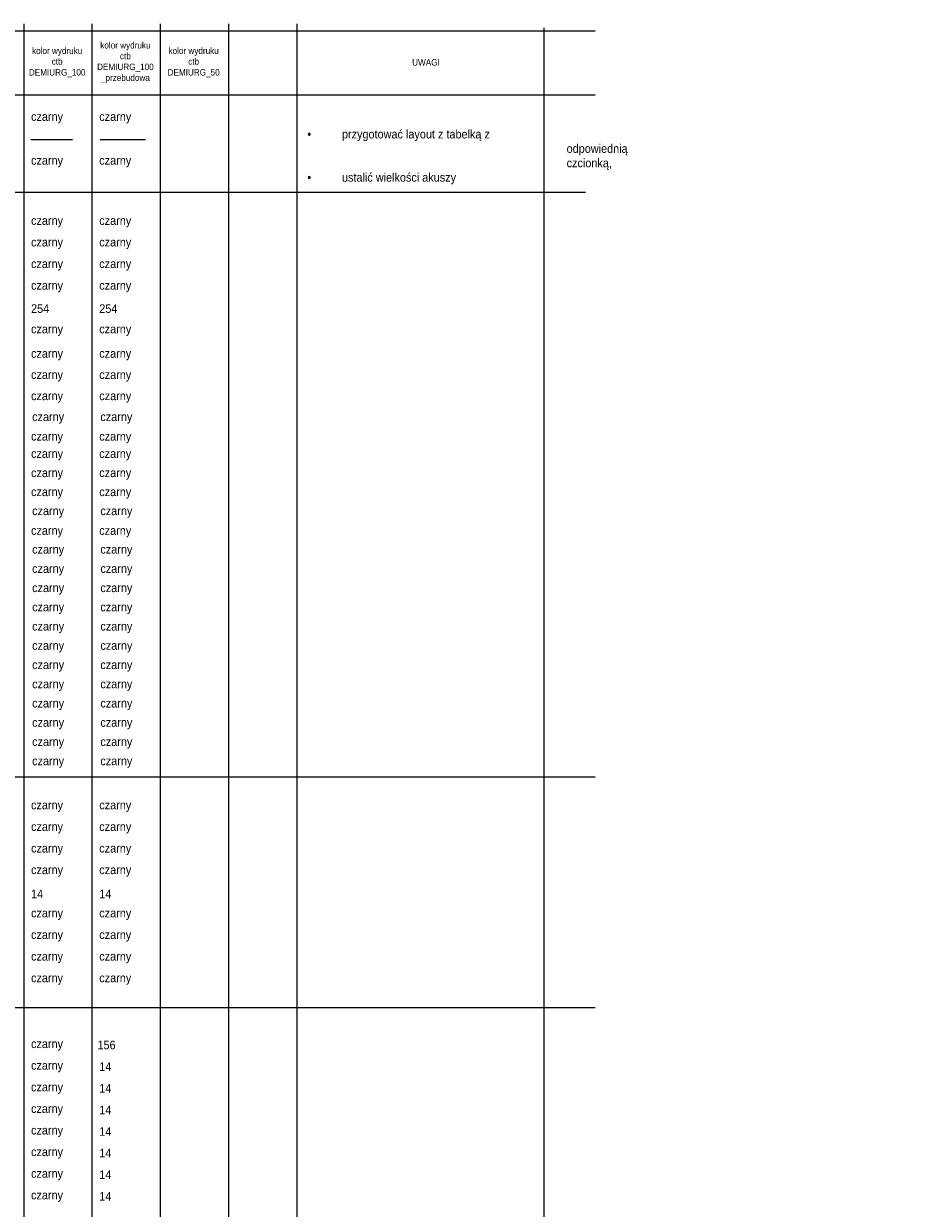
# Model space of a CAD drawing. Header units: metres. Extents: x 6502846 to 6512378, y 5892705 to 5896166.
# Tile 5 of 73: x 6503052 to 6503256, y 5895276 to 5895550. Entities that reach past the tile are written whole.
import ezdxf

# ---------------------------------------------------------------- set-up
doc = ezdxf.new("R2010")
doc.units = ezdxf.units.M
doc.header["$MEASUREMENT"] = 0
doc.layers.get('0').update_dxf_attribs({"color": 2})
for name, color, linetype in [('_tabelki_ramki', 7, 'Continuous'), ('A_wyburzenia', 156, 'FENCELINE3'), ('I_wypełnienie', 254, 'Continuous')]:
    doc.layers.add(name, color=color, linetype=linetype)
doc.layers.add('_tabelki_ramki_cienkie', color=251, linetype='Continuous', lineweight=5)
doc.styles.add('ARCHENIKA_100_opisy', font='arial.ttf', dxfattribs={"width": 0.9, "height": 20})
doc.styles.get("Standard").update_dxf_attribs({"font": 'Working1250.shx', "width": 0.75})
doc.linetypes.add('FENCELINE3', pattern='A,10,-5,["x",Standard,S=7,R=0,X=-2,Y=-2.333],-5', length=20)

msp = doc.modelspace()

# ---------------------------------------------------------------- linework, layer by layer
for points in [[(6503052.241, 5895550.133), (6503052.241, 5895006.16)], [(6503068.036, 5895550.133), (6503068.036, 5895006.16)], [(6503083.831, 5895550.133), (6503083.831, 5895006.16)], [(6503099.626, 5895550.133), (6503099.626, 5895006.16)], [(6503115.421, 5895550.133), (6503115.421, 5895006.16)], [(6503172.651, 5895549.149), (6503172.651, 5895006.16)], [(6502847.497, 5895548.504), (6503184.498, 5895548.504)], [(6502847.497, 5895533.683), (6503184.498, 5895533.683)], [(6503053.886, 5895523.354), (6503063.555, 5895523.354)], [(6503069.951, 5895523.354), (6503080.397, 5895523.354)], [(6502845.927, 5895511.149), (6503182.299, 5895511.149)], [(6502847.497, 5895375.886), (6503184.498, 5895375.886)], [(6502847.497, 5895322.512), (6503184.498, 5895322.512)]]:
    msp.add_lwpolyline(points)

# ---------------------------------------------------------------- texts
at = {"style": 'ARCHENIKA_100_opisy'}
for s, width, heights, insert, char_height, attachment_point in [('\\pxqc;kolor wydruku\\Pctb DEMIURG_100\\P_przebudowa', 12.76828, [97.48], (6503075.769, 5895541.168), 1.5, 5), ('\\pxqc;kolor wydruku\\Pctb DEMIURG_100', 12.76828, [97.48], (6503059.974, 5895541.168), 1.5, 5), ('\\pxqc;kolor wydruku\\Pctb DEMIURG_50', 12.76828, [97.48], (6503091.564, 5895541.168), 1.5, 5), ('\\pxqc;UWAGI', 12.76828, [97.48], (6503145.347, 5895541.168), 1.5, 5), ('\\pxql;czarny', 5.7165, [0], (6503053.925, 5895504.295), 2, 4), ('\\pxql;czarny', 5.7165, [0], (6503069.72, 5895504.295), 2, 4), ('\\pxql;czarny', 5.7165, [0], (6503053.925, 5895499.295), 2, 4), ('\\pxql;czarny', 5.7165, [0], (6503069.72, 5895499.295), 2, 4), ('\\pxql;czarny', 5.7165, [0], (6503053.925, 5895494.295), 2, 4), ('\\pxql;czarny', 5.7165, [0], (6503069.72, 5895494.295), 2, 4), ('\\pxql;czarny', 5.7165, [0], (6503053.925, 5895489.295), 2, 4), ('\\pxql;czarny', 5.7165, [0], (6503069.72, 5895489.295), 2, 4), ('\\pxql;czarny', 12.67983, [0], (6503053.925, 5895479.202), 2, 4), ('\\pxql;czarny', 12.67983, [0], (6503069.72, 5895479.202), 2, 4), ('\\pxql;czarny', 12.67983, [0], (6503053.925, 5895473.548), 2, 4), ('\\pxql;czarny', 12.67983, [0], (6503069.72, 5895473.548), 2, 4), ('\\pxql;czarny', 12.67983, [0], (6503053.925, 5895468.642), 2, 4), ('\\pxql;czarny', 12.67983, [0], (6503069.72, 5895468.642), 2, 4), ('\\pxql;czarny', 12.67983, [0], (6503053.925, 5895463.735), 2, 4), ('\\pxql;czarny', 12.67983, [0], (6503069.72, 5895463.735), 2, 4), ('\\pxql;czarny', 12.67983, [0], (6503054.178, 5895458.905), 2, 4), ('\\pxql;czarny', 12.67983, [0], (6503069.973, 5895458.905), 2, 4), ('\\pxql;czarny', 12.67983, [0], (6503053.925, 5895454.378), 2, 4), ('\\pxql;czarny', 12.67983, [0], (6503069.72, 5895454.378), 2, 4), ('\\pxql;czarny', 5.7165, [0], (6503053.925, 5895450.383), 2, 4), ('\\pxql;czarny', 5.7165, [0], (6503069.72, 5895450.383), 2, 4), ('\\pxql;czarny', 5.7165, [0], (6503053.925, 5895445.933), 2, 4), ('\\pxql;czarny', 5.7165, [0], (6503069.72, 5895445.933), 2, 4), ('\\pxql;czarny', 5.7165, [0], (6503053.925, 5895441.532), 2, 4), ('\\pxql;czarny', 5.7165, [0], (6503069.72, 5895441.532), 2, 4), ('\\pxql;czarny', 5.7165, [0], (6503054.178, 5895437.132), 2, 4), ('\\pxql;czarny', 5.7165, [0], (6503069.973, 5895437.132), 2, 4), ('\\pxql;czarny', 5.7165, [0], (6503053.925, 5895432.581), 2, 4), ('\\pxql;czarny', 5.7165, [0], (6503069.72, 5895432.581), 2, 4), ('\\pxql;czarny', 5.7165, [0], (6503054.178, 5895428.231), 2, 4), ('\\pxql;czarny', 5.7165, [0], (6503069.973, 5895428.231), 2, 4), ('\\pxql;czarny', 5.7165, [0], (6503054.178, 5895423.78), 2, 4), ('\\pxql;czarny', 5.7165, [0], (6503069.973, 5895423.78), 2, 4), ('\\pxql;czarny', 5.7165, [0], (6503054.178, 5895419.33), 2, 4), ('\\pxql;czarny', 5.7165, [0], (6503069.973, 5895419.33), 2, 4), ('\\pxql;czarny', 5.7165, [0], (6503054.178, 5895414.879), 2, 4), ('\\pxql;czarny', 5.7165, [0], (6503069.973, 5895414.879), 2, 4), ('\\pxql;czarny', 5.7165, [0], (6503054.178, 5895410.429), 2, 4), ('\\pxql;czarny', 5.7165, [0], (6503069.973, 5895410.429), 2, 4), ('\\pxql;czarny', 5.7165, [0], (6503054.178, 5895405.978), 2, 4), ('\\pxql;czarny', 5.7165, [0], (6503069.973, 5895405.978), 2, 4), ('\\pxql;czarny', 5.7165, [0], (6503054.178, 5895401.528), 2, 4), ('\\pxql;czarny', 5.7165, [0], (6503069.973, 5895401.528), 2, 4), ('\\pxql;czarny', 5.7165, [0], (6503054.178, 5895397.077), 2, 4), ('\\pxql;czarny', 5.7165, [0], (6503069.973, 5895397.077), 2, 4), ('\\pxql;czarny', 5.7165, [0], (6503054.178, 5895392.627), 2, 4), ('\\pxql;czarny', 5.7165, [0], (6503069.973, 5895392.627), 2, 4), ('\\pxql;czarny', 5.7165, [0], (6503054.178, 5895388.176), 2, 4), ('\\pxql;czarny', 5.7165, [0], (6503069.973, 5895388.176), 2, 4), ('\\pxql;czarny', 5.7165, [0], (6503054.178, 5895383.726), 2, 4), ('\\pxql;czarny', 5.7165, [0], (6503069.973, 5895383.726), 2, 4), ('\\pxql;czarny', 5.7165, [0], (6503054.178, 5895379.275), 2, 4), ('\\pxql;czarny', 5.7165, [0], (6503069.973, 5895379.275), 2, 4), ('\\pxql;czarny', 5.7165, [0], (6503053.925, 5895369.08), 2, 4), ('\\pxql;czarny', 5.7165, [0], (6503069.72, 5895369.08), 2, 4), ('\\pxql;czarny', 5.7165, [0], (6503053.925, 5895364.08), 2, 4), ('\\pxql;czarny', 5.7165, [0], (6503069.72, 5895364.08), 2, 4), ('\\pxql;czarny', 5.7165, [0], (6503053.925, 5895359.08), 2, 4), ('\\pxql;czarny', 5.7165, [0], (6503069.72, 5895359.08), 2, 4), ('\\pxql;czarny', 5.7165, [0], (6503053.925, 5895354.08), 2, 4), ('\\pxql;czarny', 5.7165, [0], (6503069.72, 5895354.08), 2, 4), ('\\pxql;czarny', 5.7165, [0], (6503053.925, 5895344.08), 2, 4), ('\\pxql;czarny', 5.7165, [0], (6503069.72, 5895344.08), 2, 4), ('\\pxql;czarny', 5.7165, [0], (6503053.925, 5895339.08), 2, 4), ('\\pxql;czarny', 5.7165, [0], (6503069.72, 5895339.08), 2, 4), ('\\pxql;czarny', 5.7165, [0], (6503053.925, 5895334.08), 2, 4), ('\\pxql;czarny', 5.7165, [0], (6503069.72, 5895334.08), 2, 4), ('\\pxql;czarny', 5.7165, [0], (6503053.925, 5895329.08), 2, 4), ('\\pxql;czarny', 5.7165, [0], (6503069.72, 5895329.08), 2, 4), ('\\pxql;czarny', 5.7165, [0], (6503053.925, 5895308.839), 2, 4), ('\\pxql;czarny', 5.7165, [0], (6503053.925, 5895303.839), 2, 4), ('\\pxql;czarny', 5.7165, [0], (6503053.925, 5895298.839), 2, 4), ('\\pxql;czarny', 5.7165, [0], (6503053.925, 5895293.839), 2, 4), ('\\pxql;czarny', 5.7165, [0], (6503053.925, 5895288.839), 2, 4), ('\\pxql;czarny', 5.7165, [0], (6503053.925, 5895283.839), 2, 4), ('\\pxql;czarny', 5.7165, [0], (6503053.925, 5895278.839), 2, 4)]:
    msp.add_mtext_dynamic_manual_height_columns(s, width=width, gutter_width=10, heights=heights, dxfattribs=dict(at, insert=insert, char_height=char_height, attachment_point=attachment_point))
at = {"insert": (6503117.895, 5895519.283), "char_height": 2, "width": 54.75655, "attachment_point": 4, "style": 'ARCHENIKA_100_opisy'}
msp.add_mtext('\\pi-60,l60,t60;{\\fSymbol|b0|i0|c2|p18;·^I}przygotować layout z tabelką z odpowiednią czcionką,\\P{\\fSymbol|b0|i0|c2|p18;·^I}ustalić wielkości akuszy', dxfattribs=at)
at = {"color": 14, "linetype": 'Continuous', "char_height": 2, "attachment_point": 4, "style": 'ARCHENIKA_100_opisy'}
for insert in [(6503053.925, 5895348.79), (6503069.72, 5895348.79), (6503069.72, 5895308.839), (6503069.72, 5895303.839), (6503069.72, 5895298.839), (6503069.72, 5895293.839), (6503069.72, 5895288.839), (6503069.72, 5895283.839), (6503069.72, 5895278.839)]:
    msp.add_mtext_dynamic_manual_height_columns('\\pxql;14', width=5.7165, gutter_width=10, heights=[0], dxfattribs=dict(at, insert=insert))
at = {"linetype": 'Continuous', "insert": (6503053.925, 5895313.839), "char_height": 2, "attachment_point": 4, "style": 'ARCHENIKA_100_opisy'}
msp.add_mtext_dynamic_manual_height_columns('\\pxql;czarny', width=5.7165, gutter_width=10, heights=[0], dxfattribs=at)
at = {"layer": '_tabelki_ramki', "char_height": 2, "attachment_point": 4, "style": 'ARCHENIKA_100_opisy'}
for insert in [(6503053.925, 5895528.354), (6503069.72, 5895528.354)]:
    msp.add_mtext_dynamic_manual_height_columns('\\pxql;czarny', width=5.7165, gutter_width=10, heights=[0], dxfattribs=dict(at, insert=insert))
at = {"layer": '_tabelki_ramki_cienkie', "char_height": 2, "attachment_point": 4, "style": 'ARCHENIKA_100_opisy'}
for insert in [(6503053.925, 5895518.219), (6503069.72, 5895518.219)]:
    msp.add_mtext_dynamic_manual_height_columns('\\pxql;czarny', width=5.7165, gutter_width=10, heights=[0], dxfattribs=dict(at, insert=insert))
at = {"layer": 'A_wyburzenia', "linetype": 'Continuous', "insert": (6503073.5, 5895313.839), "char_height": 2, "attachment_point": 6, "style": 'ARCHENIKA_100_opisy'}
msp.add_mtext_dynamic_manual_height_columns('\\pxqr;156', width=5.7165, gutter_width=10, heights=[0], dxfattribs=at)
at = {"layer": 'I_wypełnienie', "char_height": 2, "attachment_point": 4, "style": 'ARCHENIKA_100_opisy'}
for insert in [(6503053.925, 5895484.202), (6503069.72, 5895484.202)]:
    msp.add_mtext_dynamic_manual_height_columns('\\pxql;254', width=12.67983, gutter_width=10, heights=[0], dxfattribs=dict(at, insert=insert))

doc.saveas('drawing.dxf')
